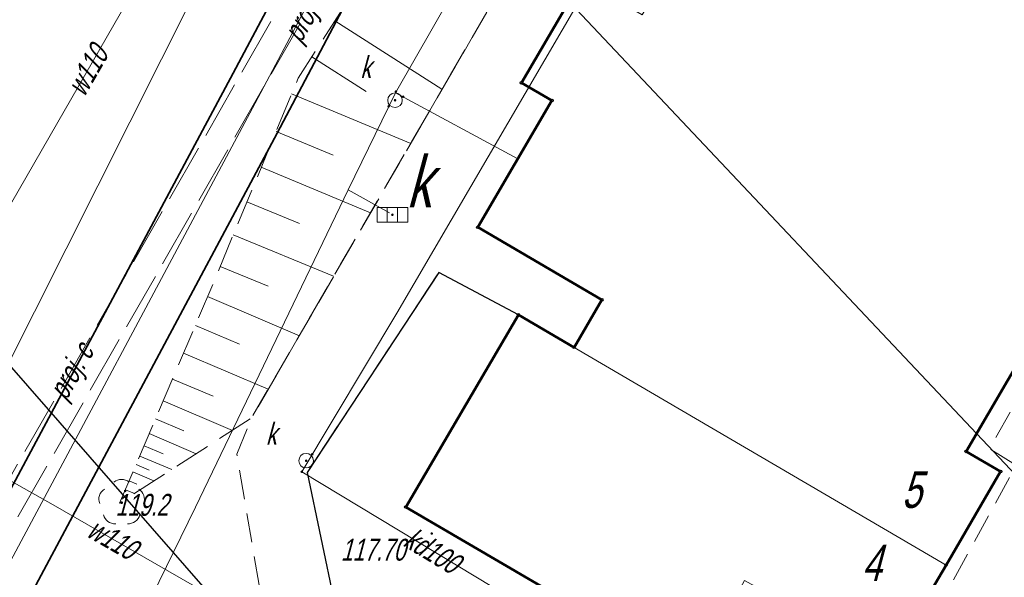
# Model space of a CAD drawing. Extents: x 7463256 to 7464485, y 5957341 to 5958260.
# Tile 137 of 256: x 7463808 to 7463842, y 5957650 to 5957669. Entities that reach past the tile are written whole.
import ezdxf
from ezdxf import colors
from ezdxf.entities.mleader import LeaderData, LeaderLine
from ezdxf.enums import TextEntityAlignment as Align
from ezdxf.math import Vec2, Vec3

# ---------------------------------------------------------------- set-up
doc = ezdxf.new("R2010")
doc.units = 0
doc.header["$MEASUREMENT"] = 0
for name, pattern in [('1.5_0.5', [2, 1.5, -0.5]), ('mz1.0_0.5', [1.5, 1, -0.5]), ('mz1.25_0.5', [1.75, 1.25, -0.5]), ('mz2.0_0.5', [2.5, 2, -0.5])]:
    doc.linetypes.add(name, pattern=pattern)
doc.layers.get('0').update_dxf_attribs({"color": 2, "linetype": 'CONTINUOUS', "lineweight": 5})
for name, color, linetype in [('000 Inne (niezydentyfikowane)', 7, 'CONTINUOUS'), ('312-Budynek (powierzchnia)', 7, 'CONTINUOUS'), ('320-część budynku wyodrębniona ze względu na liczbę kondygnacji naziemnych (powierzchnia)', 7, 'CONTINUOUS'), ('320-część budynku wyodrębniona ze względu na liczbę kondygnacji naziemnych (powierzchnia)-Atr25', 7, 'CONTINUOUS'), ('chodnik (powierzchnia)', 7, 'CONTINUOUS'), ('drzewo liściaste (punkt)', 7, 'CONTINUOUS'), ('jezdnia (powierzchnia)', 7, 'CONTINUOUS'), ('kratka ściekowa (punkt)', 7, 'CONTINUOUS'), ('kratka ściekowa (punkt)-Atr17', 7, 'CONTINUOUS'), ('krawężnik (linia)', 7, 'CONTINUOUS'), ('przewód ciepłowniczy (linia)', 7, 'CONTINUOUS'), ('przewód ciepłowniczy - projektowany lub w budowie (linia) - ob. projektowany', 7, 'CONTINUOUS'), ('przewód ciepłowniczy - projektowany lub w budowie (linia) - ob. projektowany-Atr1', 7, 'CONTINUOUS'), ('przewód kanalizacyjny (linia)', 7, 'CONTINUOUS'), ('przewód kanalizacyjny (linia)-Atr1', 7, 'CONTINUOUS'), ('przewód telekomunikacyjny (linia)', 7, 'CONTINUOUS'), ('przewód wodociągowy (linia)', 7, 'CONTINUOUS'), ('przewód wodociągowy (linia)-Atr1', 7, 'CONTINUOUS'), ('Punkt budynku', 7, 'CONTINUOUS'), ('punkt o określonej wysokości (sieć kanalizacyjna)', 7, 'CONTINUOUS'), ('punkt wysokościowy naturalny', 7, 'CONTINUOUS'), ('punkt wysokościowy naturalny-Atr2', 7, 'CONTINUOUS'), ('punkt wysokościowy sztuczny', 7, 'CONTINUOUS'), ('punkt wysokościowy sztuczny-Atr2', 7, 'CONTINUOUS'), ('rura ochronna - przewód ciepłowniczy (linia)', 7, 'CONTINUOUS'), ('skarpa nieumocniona (powierzchnia)', 7, 'CONTINUOUS'), ('studzienka okrągła - przewód kanalizacyjny (punkt)', 7, 'CONTINUOUS'), ('studzienka okrągła - przewód kanalizacyjny (punkt)-Atr17', 7, 'CONTINUOUS')]:
    doc.layers.add(name, color=color, linetype=linetype)
doc.layers.add('OBMBS-21-18876-opis proj', color=1, linetype='CONTINUOUS', lineweight=18)
doc.styles.get("Standard").update_dxf_attribs({"font": 'txt', "width": 0.75})

# ---------------------------------------------------------------- blocks, each defined once
blk = doc.blocks.new('OP021')
at = {"linetype": 'Continuous', "lineweight": 13}
h = blk.add_hatch(color=0, dxfattribs=at)
edge = h.paths.add_edge_path()
edge.add_arc((0, 0), 0.05, 0, 360)
at = {"color": 0, "linetype": 'Continuous', "lineweight": 13}
for centre, start, end in [((0, 0.4), 49.272, 130.728), ((-0.38, 0.124), 121.308, 202.548), ((0.38, 0.124), 337.452, 58.692), ((-0.235, -0.324), 193.221, 274.871), ((0.235, -0.324), 265.129, 346.779)]:
    blk.add_arc(centre, 0.4, start, end, dxfattribs=at)
blk = doc.blocks.new('PW01')
at = {"linetype": 'Continuous', "lineweight": 13}
h = blk.add_hatch(color=0, dxfattribs=at)
edge = h.paths.add_edge_path()
edge.add_arc((0, 0), 0.045, 0, 360)
blk = doc.blocks.new('US15')
at = {"color": 0, "linetype": 'Continuous', "lineweight": 13}
blk.add_circle((0, 0), 0.25, dxfattribs=at)
blk = doc.blocks.new('US05')
at = {"color": 0, "linetype": 'Continuous', "lineweight": 13}
for p, q in [((-0.525, -0.25), (-0.525, 0.25)), ((-0.525, 0.25), (-0.175, 0.25)), ((-0.175, -0.25), (-0.175, 0.25)), ((-0.175, 0.25), (0.175, 0.25)), ((0.175, -0.25), (0.175, 0.25)), ((0.175, 0.25), (0.525, 0.25)), ((0.525, -0.25), (0.525, 0.25)), ((-0.525, -0.25), (-0.175, -0.25)), ((-0.175, -0.25), (0.175, -0.25)), ((0.175, -0.25), (0.525, -0.25))]:
    blk.add_line(p, q, dxfattribs=at)
blk = doc.blocks.new('PW02')
at = {"linetype": 'Continuous', "lineweight": 13}
h = blk.add_hatch(color=0, dxfattribs=at)
edge = h.paths.add_edge_path()
edge.add_arc((0, 0), 0.045, 0, 360)
blk = doc.blocks.new('PUNKTBUD')
at = {"color": 0}
blk.add_circle((0, 0), 0.045, dxfattribs=at)

msp = doc.modelspace()

# ---------------------------------------------------------------- linework, layer by layer
at = {"layer": '000 Inne (niezydentyfikowane)', "color": 7, "linetype": 'Continuous', "lineweight": 13}
for p, q in [((7463819.3, 5957668.73), (7463822.97, 5957666.38)), ((7463818.51, 5957667.49), (7463820.37, 5957666.3)), ((7463817.81, 5957666.22), (7463821.9, 5957664.52)), ((7463817.28, 5957664.93), (7463819.24, 5957664.12)), ((7463816.77, 5957663.7), (7463820.52, 5957662.14)), ((7463816.28, 5957662.51), (7463818.08, 5957661.77)), ((7463815.81, 5957661.38), (7463819.25, 5957659.96)), ((7463815.36, 5957660.3), (7463817.01, 5957659.62)), ((7463814.93, 5957659.26), (7463818.08, 5957657.92)), ((7463814.51, 5957658.27), (7463816.02, 5957657.63)), ((7463814.1, 5957657.32), (7463817.01, 5957656.08)), ((7463813.73, 5957656.43), (7463815.12, 5957655.84)), ((7463813.41, 5957655.69), (7463815.78, 5957654.67)), ((7463813.14, 5957655.07), (7463814.12, 5957654.65)), ((7463812.93, 5957654.56), (7463814.54, 5957653.87)), ((7463812.75, 5957654.14), (7463813.41, 5957653.86)), ((7463812.6, 5957653.79), (7463813.7, 5957653.33)), ((7463812.37, 5957653.25), (7463813.09, 5957652.94)), ((7463812.48, 5957653.5), (7463812.93, 5957653.31)), ((7463812.24, 5957652.94), (7463812.5, 5957652.83)), ((7463812.11, 5957652.63), (7463812.42, 5957652.5))]:
    msp.add_line(p, q, dxfattribs=at)
at = {"layer": '312-Budynek (powierzchnia)', "color": 7, "linetype": 'Continuous', "lineweight": 50, "flags": 128}
for points in [[(7463825.7, 5957666.6), (7463827.77, 5957670.14)], [(7463826.74, 5957665.99), (7463825.7, 5957666.6)], [(7463824.2, 5957661.64), (7463826.74, 5957665.99)], [(7463828.45, 5957659.15), (7463824.2, 5957661.64)], [(7463844.57, 5957660.14), (7463840.95, 5957653.95)], [(7463827.5, 5957657.52), (7463828.45, 5957659.15)], [(7463821.73, 5957652.04), (7463825.59, 5957658.64)], [(7463825.59, 5957658.64), (7463827.5, 5957657.52)], [(7463840.95, 5957653.95), (7463842.13, 5957653.26)], [(7463842.13, 5957653.26), (7463840.26, 5957650.05)], [(7463831.57, 5957646.28), (7463821.73, 5957652.04)], [(7463840.26, 5957650.05), (7463838.34, 5957646.78)]]:
    msp.add_lwpolyline(points, dxfattribs=at)
at = {"layer": '320-część budynku wyodrębniona ze względu na liczbę kondygnacji naziemnych (powierzchnia)', "color": 7, "linetype": 'Continuous', "lineweight": 18, "flags": 128}
for points in [[(7463842.13, 5957653.26), (7463840.26, 5957650.05), (7463827.5, 5957657.52), (7463828.45, 5957659.15), (7463824.2, 5957661.64), (7463826.74, 5957665.99), (7463825.7, 5957666.6), (7463827.77, 5957670.14), (7463829.84, 5957668.93), (7463833.16, 5957674.62), (7463836.9, 5957672.43), (7463838.66, 5957675.44), (7463837.44, 5957676.16), (7463841.31, 5957682.76), (7463842.08, 5957682.3), (7463855.42, 5957675.19), (7463853.15, 5957671.31), (7463852.36, 5957671.78), (7463848.76, 5957665.62), (7463846.87, 5957666.73), (7463843.41, 5957660.82), (7463844.57, 5957660.14), (7463840.95, 5957653.95)], [(7463825.59, 5957658.64), (7463827.5, 5957657.52), (7463840.26, 5957650.05), (7463838.34, 5957646.78), (7463833.35, 5957649.52), (7463831.57, 5957646.28), (7463821.73, 5957652.04)]]:
    msp.add_lwpolyline(points, close=True, dxfattribs=at)
at = {"layer": 'chodnik (powierzchnia)', "color": 7, "linetype": 'mz1.0_0.5', "lineweight": 18, "flags": 128}
for points in [[(7463863.3, 5957686.92), (7463864.98, 5957686.04), (7463862.27, 5957680.87), (7463861.58, 5957681.21), (7463863.83, 5957685.66), (7463863.31, 5957685.91), (7463858.12, 5957676.39), (7463856.97, 5957676.99), (7463853.48, 5957670.68), (7463852.54, 5957671.22), (7463849.09, 5957664.94), (7463847.04, 5957666.11), (7463844.05, 5957660.86), (7463845.2, 5957660.17), (7463841.75, 5957654.04), (7463842.67, 5957653.47), (7463839.08, 5957646.92), (7463843.68, 5957644.62), (7463843.39, 5957644), (7463839.9, 5957645.92), (7463838.34, 5957646.78), (7463840.26, 5957650.05), (7463842.13, 5957653.26), (7463840.95, 5957653.95), (7463844.57, 5957660.14), (7463843.41, 5957660.82), (7463846.74, 5957666.51), (7463846.92, 5957666.7), (7463848.76, 5957665.62), (7463852.36, 5957671.78), (7463853.15, 5957671.31), (7463855.42, 5957675.19), (7463856.9, 5957677.72), (7463857.66, 5957677.27), (7463857.87, 5957677.65)], [(7463829.79, 5957669.7), (7463831.55, 5957672.73), (7463831.9, 5957672.49), (7463829.84, 5957668.93), (7463827.77, 5957670.14), (7463825.7, 5957666.6), (7463826.74, 5957665.99), (7463824.2, 5957661.64), (7463828.45, 5957659.15), (7463827.5, 5957657.52), (7463825.59, 5957658.64), (7463822.86, 5957660.09), (7463818.35, 5957653.23), (7463819.75, 5957646.5), (7463817.29, 5957645.92), (7463815.93, 5957653.85), (7463816.44, 5957655.1), (7463826.03, 5957671.65)]]:
    msp.add_lwpolyline(points, close=True, dxfattribs=at)
at = {"layer": 'jezdnia (powierzchnia)', "color": 7, "linetype": '1.5_0.5', "lineweight": 18, "flags": 128}
msp.add_lwpolyline([(7463836.936, 5957631.731), (7463835.89, 5957631.63), (7463833.59, 5957631.73), (7463831.75, 5957632.1), (7463829.95, 5957632.74), (7463827.05, 5957634.37), (7463815, 5957641.29), (7463814.55, 5957641.41), (7463814.1, 5957641.51), (7463813.64, 5957641.57), (7463813.18, 5957641.61), (7463812.72, 5957641.61), (7463812.25, 5957641.58), (7463811.79, 5957641.52), (7463811.34, 5957641.43), (7463810.89, 5957641.31), (7463810.45, 5957641.16), (7463810.02, 5957640.98), (7463809.61, 5957640.77), (7463809.21, 5957640.54), (7463808.82, 5957640.29), (7463808.46, 5957640), (7463808.13, 5957639.67), (7463807.84, 5957639.31), (7463807.58, 5957638.92), (7463807.38, 5957638.5), (7463807.21, 5957638.07), (7463807.1, 5957637.62), (7463804.3, 5957617.99), (7463804.27, 5957617.52), (7463804.28, 5957617.05), (7463804.34, 5957616.59), (7463804.45, 5957616.13), (7463804.59, 5957615.69), (7463804.78, 5957615.26), (7463805.01, 5957614.85), (7463805.27, 5957614.47), (7463805.58, 5957614.11), (7463805.91, 5957613.78), (7463806.32, 5957613.36), (7463806.26, 5957613.25), (7463809.51, 5957611.39), (7463808.65, 5957609.89), (7463802.28, 5957613.54), (7463799.91, 5957609.4), (7463798.88, 5957609.97), (7463798.54, 5957609.38), (7463797.14, 5957610.14), (7463799.76, 5957614.73), (7463798.58, 5957615.74), (7463799.47, 5957617.4), (7463800.49, 5957619.79), (7463802.2, 5957632.08), (7463803.18, 5957641.23), (7463803.15, 5957641.72), (7463803.11, 5957642.21), (7463803.05, 5957642.7), (7463802.99, 5957643.19), (7463802.91, 5957643.67), (7463802.82, 5957644.16), (7463802.72, 5957644.64), (7463802.6, 5957645.12), (7463802.48, 5957645.59), (7463802.34, 5957646.07), (7463802.19, 5957646.54), (7463802.03, 5957647), (7463801.86, 5957647.46), (7463801.68, 5957647.92), (7463801.48, 5957648.37), (7463801.28, 5957648.82), (7463797.79, 5957650.86), (7463795.88, 5957651.94), (7463794.29, 5957652.43), (7463795.13, 5957656.54), (7463797.76, 5957655.08), (7463799.66, 5957653.96), (7463812.93, 5957646.51), (7463815.35, 5957645.69), (7463817.29, 5957645.92), (7463819.75, 5957646.5), (7463818.35, 5957653.23), (7463822.86, 5957660.09), (7463825.59, 5957658.64), (7463821.73, 5957652.04), (7463831.57, 5957646.28), (7463830.29, 5957643.95), (7463828.44, 5957640.74), (7463829.21, 5957637.35), (7463831.57, 5957635.8), (7463832.35, 5957635.43), (7463833.47, 5957634.9), (7463835.21, 5957634.51), (7463838.7, 5957635), (7463839.183, 5957635.257)], dxfattribs=at)
at = {"layer": 'krawężnik (linia)', "color": 7, "linetype": 'Continuous', "lineweight": 25, "flags": 128}
msp.add_lwpolyline([(7463825.59, 5957658.64), (7463822.86, 5957660.09), (7463818.35, 5957653.23), (7463819.75, 5957646.5), (7463817.29, 5957645.92)], dxfattribs=at)
at = {"layer": 'przewód ciepłowniczy (linia)', "color": 212, "linetype": 'Continuous', "lineweight": 18, "flags": 128}
msp.add_lwpolyline([(7463714.95, 5957467.7), (7463716.83, 5957468.66), (7463718.66, 5957469.79), (7463721.77, 5957476.06), (7463726.22, 5957485.1), (7463739.86, 5957513.05), (7463728.15, 5957518.6), (7463733.71, 5957529.74), (7463743, 5957525.52), (7463760.03, 5957559.51), (7463769.42, 5957578.09), (7463774.63, 5957588.22), (7463781.13, 5957600.61), (7463786.87, 5957611.54), (7463793.25, 5957623.72), (7463784.44, 5957628.6), (7463789.66, 5957638.21), (7463799.63, 5957634.09), (7463807.09, 5957648.19), (7463816.56, 5957665.9), (7463826.55, 5957684.75)], dxfattribs=at)
at = {"layer": 'przewód ciepłowniczy - projektowany lub w budowie (linia) - ob. projektowany', "color": 212, "linetype": 'mz2.0_0.5', "lineweight": 18, "flags": 128}
for points in [[(7463668.14, 5957490.77), (7463695.62, 5957456.95), (7463717.02, 5957471.18), (7463738.99, 5957512.97), (7463727.62, 5957518.36), (7463733.54, 5957530.34), (7463741.06, 5957526.71), (7463791.26, 5957624.54), (7463783.84, 5957628.41), (7463789.4, 5957639.16), (7463797.8, 5957634.94), (7463827.45, 5957686.81)], [(7463667.43, 5957490.23), (7463695.43, 5957455.75), (7463717.71, 5957470.56), (7463740.22, 5957513.38), (7463728.83, 5957518.78), (7463733.95, 5957529.14), (7463741.46, 5957525.52), (7463792.47, 5957624.93), (7463785.05, 5957628.8), (7463789.79, 5957637.95), (7463798.16, 5957633.75), (7463828.18, 5957686.27)]]:
    msp.add_lwpolyline(points, dxfattribs=at)
at = {"layer": 'przewód kanalizacyjny (linia)', "color": 34, "linetype": 'Continuous', "lineweight": 18, "flags": 128}
for points in [[(7463828.97, 5957679.53), (7463821.37, 5957666.26), (7463819.75, 5957662.93), (7463814.51, 5957652.03), (7463811.52, 5957645.9)], [(7463818.16, 5957653.25), (7463821.42, 5957658.69), (7463830.9, 5957674.94)], [(7463821.37, 5957666.26), (7463825.57, 5957663.99)], [(7463819.75, 5957662.93), (7463821.17, 5957662.14)], [(7463830.04, 5957646.07), (7463818.16, 5957653.25)]]:
    msp.add_lwpolyline(points, dxfattribs=at)
at = {"layer": 'przewód telekomunikacyjny (linia)', "color": 30, "linetype": 'Continuous', "lineweight": 18, "flags": 128}
msp.add_lwpolyline([(7463693.4, 5957487.69), (7463699.74, 5957497.66), (7463706.06, 5957507.94), (7463714.47, 5957521.36), (7463717.84, 5957526.97), (7463722.74, 5957535.93), (7463735.62, 5957555.64), (7463743.98, 5957569.19), (7463746.02, 5957573.08), (7463749.08, 5957577.99), (7463749.74, 5957579.07), (7463750.83, 5957580.84), (7463759.47, 5957595.19), (7463770.86, 5957613.92), (7463778.08, 5957625.84), (7463785.31, 5957637.76), (7463795.86, 5957632.23), (7463800.64, 5957641.85), (7463807.91, 5957656.58), (7463815.52, 5957671.75)], dxfattribs=at)
at = {"layer": 'przewód wodociągowy (linia)', "color": 5, "linetype": 'Continuous', "lineweight": 18, "flags": 128}
msp.add_lwpolyline([(7463829.35, 5957699.57), (7463816.34, 5957676.65), (7463810.01, 5957665.63), (7463804.04, 5957655.26), (7463809.63, 5957652.12), (7463819.55, 5957646.41), (7463826.19, 5957642.58)], dxfattribs=at)
at = {"layer": 'rura ochronna - przewód ciepłowniczy (linia)', "color": 212, "linetype": 'Continuous', "lineweight": 35, "flags": 128}
for points in [[(7463806.22, 5957649.03), (7463815.81, 5957666.93), (7463825.58, 5957685.32)], [(7463827.51, 5957684.17), (7463817.32, 5957664.87), (7463807.96, 5957647.35)]]:
    msp.add_lwpolyline(points, dxfattribs=at)
at = {"layer": 'skarpa nieumocniona (powierzchnia)', "color": 7, "linetype": 'mz1.25_0.5', "lineweight": 18, "flags": 128}
msp.add_lwpolyline([(7463836.8, 5957690.84), (7463833.7, 5957686.32), (7463832.35, 5957684.44), (7463831.25, 5957682.91), (7463828.11, 5957678.59), (7463825.56, 5957675.05), (7463826.03, 5957671.65), (7463816.44, 5957655.1), (7463811.91, 5957652.17), (7463815.12, 5957659.71), (7463818.04, 5957666.76), (7463820.4, 5957670.45), (7463823.3, 5957675.63), (7463826.5, 5957680.12), (7463832, 5957688.01), (7463832.35, 5957688.38), (7463842.24, 5957698.94)], close=True, dxfattribs=at)

# ---------------------------------------------------------------- block references
at = {"layer": 'drzewo liściaste (punkt)', "color": 94, "linetype": 'Continuous', "lineweight": 13}
msp.add_blockref('OP021', (7463811.98, 5957652.19), dxfattribs=at)
at = {"layer": 'kratka ściekowa (punkt)', "color": 7, "linetype": 'Continuous', "lineweight": 18}
msp.add_blockref('US05', (7463821.27, 5957662.07), dxfattribs=at)
at = {"layer": 'Punkt budynku', "color": 5, "linetype": 'Continuous', "lineweight": 18}
for p in [(7463825.7, 5957666.6), (7463826.74, 5957665.99), (7463824.2, 5957661.64), (7463828.45, 5957659.15), (7463825.59, 5957658.64), (7463827.5, 5957657.52), (7463840.95, 5957653.95), (7463842.13, 5957653.26), (7463821.73, 5957652.04), (7463840.26, 5957650.05)]:
    msp.add_blockref('PUNKTBUD', p, dxfattribs=at)
at = {"layer": 'punkt o określonej wysokości (sieć kanalizacyjna)', "color": 34, "linetype": 'Continuous', "lineweight": 13}
for p in [(7463821.39, 5957666.3), (7463821.64, 5957666.12), (7463821.14, 5957665.79), (7463821.36, 5957666), (7463821.27, 5957662.07), (7463818.31, 5957653.63), (7463818.52, 5957653.85), (7463818.16, 5957653.25)]:
    msp.add_blockref('PW01', p, dxfattribs=at)
at = {"layer": 'punkt wysokościowy naturalny', "color": 7, "linetype": 'Continuous', "lineweight": 13}
msp.add_blockref('PW01', (7463812.1, 5957652.59), dxfattribs=at)
at = {"layer": 'punkt wysokościowy sztuczny', "color": 7, "linetype": 'Continuous', "lineweight": 13}
msp.add_blockref('PW02', (7463822.62, 5957651.13), dxfattribs=at)
at = {"layer": 'studzienka okrągła - przewód kanalizacyjny (punkt)', "color": 34, "linetype": 'Continuous', "lineweight": 18}
for p in [(7463821.36, 5957666), (7463818.31, 5957653.63)]:
    msp.add_blockref('US15', p, dxfattribs=at)

# ---------------------------------------------------------------- texts
at = {"layer": '320-część budynku wyodrębniona ze względu na liczbę kondygnacji naziemnych (powierzchnia)-Atr25', "color": 7, "oblique": 15, "width": 0.72}
for s, p in [('5', (7463838.74, 5957652.01)), ('4', (7463837.37, 5957649.5))]:
    msp.add_text(s, height=1.25, dxfattribs=at).set_placement(p)
at = {"layer": 'kratka ściekowa (punkt)-Atr17', "color": 7, "oblique": 15, "width": 0.722}
msp.add_text('k', height=1.75, dxfattribs=at).set_placement((7463821.75, 5957662.33))
at = {"layer": 'przewód ciepłowniczy - projektowany lub w budowie (linia) - ob. projektowany-Atr1', "color": 212, "oblique": 15, "width": 0.72}
for rotation, p in [(60.248, (7463817.8, 5957668.11)), (60.247, (7463809.75, 5957655.84))]:
    msp.add_text('proj. c', height=0.75, rotation=rotation, dxfattribs=at).set_placement(p, align=Align.MIDDLE_LEFT)
at = {"layer": 'przewód kanalizacyjny (linia)-Atr1', "color": 34, "oblique": 15, "width": 0.72}
msp.add_text('kd100', height=0.75, rotation=328.85, dxfattribs=at).set_placement((7463821.6, 5957650.73))
at = {"layer": 'przewód wodociągowy (linia)-Atr1', "color": 5, "oblique": 15, "width": 0.72}
msp.add_text('w110', height=0.75, rotation=60.12, dxfattribs=at).set_placement((7463810.7, 5957666.08))
msp.add_text('w110', height=0.75, rotation=-29.925, dxfattribs=at).set_placement((7463810.92, 5957651.38), align=Align.MIDDLE_LEFT)
at = {"layer": 'punkt wysokościowy naturalny-Atr2', "color": 7, "oblique": 15, "width": 0.72}
msp.add_text('119.2', height=0.75, dxfattribs=at).set_placement((7463811.77, 5957651.74))
at = {"layer": 'punkt wysokościowy sztuczny-Atr2', "color": 7, "oblique": 15, "width": 0.72}
msp.add_text('117.70', height=0.75, dxfattribs=at).set_placement((7463819.5, 5957650.2))
at = {"layer": 'studzienka okrągła - przewód kanalizacyjny (punkt)-Atr17', "color": 34, "oblique": 15, "width": 0.72}
for p in [(7463820.17, 5957666.76), (7463816.93, 5957654.18)]:
    msp.add_text('k', height=0.75, dxfattribs=at).set_placement(p)

# ---------------------------------------------------------------- next in the draw order: leaders
at = {"layer": 'OBMBS-21-18876-opis proj', "lineweight": 20}
ml = msp.add_multileader_mtext('Standard', dxfattribs=at)
ml.set_content('\\pxqc;{\\W0.9;\\fArial|b0|i0|c238|p34;proj. rura osłonowa \\PDVK160\\PL=3m}', color=256)
ml.set_leader_properties()
ml.build(insert=Vec2(0, 0))
ml.multileader.update_dxf_attribs({"has_text_frame": 1, "text_right_attachment_type": 0, "dogleg_length": 0.36, "arrow_head_size": 1.3})
ctx = ml.context
ctx.base_point, ctx.char_height, ctx.arrow_head_size, ctx.landing_gap_size, ctx.plane_origin, ctx.plane_x_axis, ctx.plane_y_axis = Vec3(7463872.372, 5957674.469, -10.8), 1.3, 1.3, 0.09, Vec3(7463786.006, 5957817.346, -10.8), Vec3(0.765565, 0.643359), Vec3(-0.643359, 0.765565)
ctx.right_attachment = 0
notes = []
notes.append((ctx, [(0, (1, 1, 0), (7463872.096, 5957674.237, -10.8), (0.765565, 0.643359), 0.36, [(0, [(7463827.237, 5957695.21, -10.8)], 0, [])])]))
ctx.mtext.insert, ctx.mtext.text_direction, ctx.mtext.rotation, ctx.mtext.width, ctx.mtext.defined_height, ctx.mtext.flow_direction = Vec3(7463872.015, 5957675.033, -10.8), Vec3(0.765565, 0.643359), 0.698877, 14.01367, 27.692, 5
ctx.mtext.has_bg_fill, ctx.mtext.bg_color, ctx.mtext.bg_scale_factor, ctx.mtext.bg_transparency, ctx.mtext.use_window_bg_color = 1, -1023410167, 1.5, 0, 1
ml = msp.add_multileader_mtext('Standard', dxfattribs=at)
ml.set_content('\\pxqc;{\\W0.9;\\fArial|b0|i0|c238|p34;proj. kablowa sieć elektroenergetyczna\\P SN 15kV\\P3x NA2XS(FL)2Y 1x150/25mm2\\PL=1572/1650 m}', color=256)
ml.set_leader_properties()
ml.build(insert=Vec2(0, 0))
ml.multileader.update_dxf_attribs({"has_text_frame": 1, "text_right_attachment_type": 0, "dogleg_length": 0.36, "arrow_head_size": 1.3})
ctx = ml.context
ctx.base_point, ctx.char_height, ctx.arrow_head_size, ctx.landing_gap_size, ctx.plane_origin, ctx.plane_x_axis, ctx.plane_y_axis = Vec3(7463837.656, 5957623.711), 1.3, 1.3, 0.09, Vec3(7463763.105, 5957780.549), Vec3(0.765565, 0.643359), Vec3(-0.643359, 0.765565)
ctx.right_attachment = 0
notes.append((ctx, [(0, (1, 1, 0), (7463837.38, 5957623.479), (0.765565, 0.643359), 0.36, [(0, [(7463802.904, 5957662.872)], 0, [])])]))
ctx.mtext.insert, ctx.mtext.text_direction, ctx.mtext.rotation, ctx.mtext.width, ctx.mtext.defined_height, ctx.mtext.alignment, ctx.mtext.flow_direction = Vec3(7463842.882, 5957628.971), Vec3(0.765565, 0.643359), 0.698877, 17.55141, 27.692, 2, 5
ctx.mtext.has_bg_fill, ctx.mtext.bg_color, ctx.mtext.bg_scale_factor, ctx.mtext.bg_transparency, ctx.mtext.use_window_bg_color = 1, -1023410167, 1.5, 0, 1
for ctx, leaders in notes:
    for number, flags, end, landing, length, lines in leaders:
        leader = LeaderData()
        leader.index, (leader.has_last_leader_line, leader.has_dogleg_vector, leader.attachment_direction) = number, flags
        leader.last_leader_point, leader.dogleg_vector, leader.dogleg_length = Vec3(end), Vec3(landing), length
        for number, points, colour, breaks in lines:
            line = LeaderLine()
            line.index, line.vertices, line.color, line.breaks = number, Vec3.list(points), colors.encode_raw_color(colour), breaks
            leader.lines.append(line)
        ctx.leaders.append(leader)

# ---------------------------------------------------------------- next in the draw order: leaders
ml = msp.add_multileader_mtext('Standard', dxfattribs=at)
ml.set_content('\\pxqc;{\\W0.9;\\fArial|b0|i0|c238|p34;proj. rura osłonowa\\P DVK160\\PL=2m}', color=256)
ml.set_leader_properties()
ml.build(insert=Vec2(0, 0))
ml.multileader.update_dxf_attribs({"has_text_frame": 1, "text_right_attachment_type": 0, "dogleg_length": 0.36, "arrow_head_size": 1.3})
ctx = ml.context
ctx.base_point, ctx.char_height, ctx.arrow_head_size, ctx.landing_gap_size, ctx.plane_origin, ctx.plane_x_axis, ctx.plane_y_axis = Vec3(7463861.589, 5957658.759, -10.8), 1.3, 1.3, 0.09, Vec3(7463781.907, 5957805.542, -10.8), Vec3(0.765565, 0.643359), Vec3(-0.643359, 0.765565)
ctx.right_attachment = 0
notes = []
notes.append((ctx, [(0, (1, 1, 0), (7463861.313, 5957658.527, -10.8), (0.765565, 0.643359), 0.36, [(0, [(7463820.216, 5957687.862, -10.8)], 0, [])])]))
ctx.mtext.insert, ctx.mtext.text_direction, ctx.mtext.rotation, ctx.mtext.width, ctx.mtext.defined_height, ctx.mtext.flow_direction = Vec3(7463861.156, 5957659.414, -10.8), Vec3(0.765565, 0.643359), 0.698877, 14.38982, 27.692, 5
ctx.mtext.has_bg_fill, ctx.mtext.bg_color, ctx.mtext.bg_scale_factor, ctx.mtext.bg_transparency, ctx.mtext.use_window_bg_color = 1, -1023410167, 1.5, 0, 1
for ctx, leaders in notes:
    for number, flags, end, landing, length, lines in leaders:
        leader = LeaderData()
        leader.index, (leader.has_last_leader_line, leader.has_dogleg_vector, leader.attachment_direction) = number, flags
        leader.last_leader_point, leader.dogleg_vector, leader.dogleg_length = Vec3(end), Vec3(landing), length
        for number, points, colour, breaks in lines:
            line = LeaderLine()
            line.index, line.vertices, line.color, line.breaks = number, Vec3.list(points), colors.encode_raw_color(colour), breaks
            leader.lines.append(line)
        ctx.leaders.append(leader)

# ---------------------------------------------------------------- next in the draw order: leaders
ml = msp.add_multileader_mtext('Standard', dxfattribs=at)
ml.set_content('\\pxqc;{\\W0.9;\\fArial|b0|i0|c238|p34;proj. rura osłonowa \\PDVK160\\PL=2m}', color=256)
ml.set_leader_properties()
ml.build(insert=Vec2(0, 0))
ml.multileader.update_dxf_attribs({"has_text_frame": 1, "text_right_attachment_type": 0, "dogleg_length": 0.36, "arrow_head_size": 1.3})
ctx = ml.context
ctx.base_point, ctx.char_height, ctx.arrow_head_size, ctx.landing_gap_size, ctx.plane_origin, ctx.plane_x_axis, ctx.plane_y_axis = Vec3(7463851.554, 5957644.21, -10.8), 1.3, 1.3, 0.09, Vec3(7463773.218, 5957787.835, -10.8), Vec3(0.765565, 0.643359), Vec3(-0.643359, 0.765565)
ctx.right_attachment = 0
notes = []
notes.append((ctx, [(0, (1, 1, 0), (7463851.278, 5957643.978, -10.8), (0.765565, 0.643359), 0.36, [(0, [(7463815.389, 5957682.054, -10.8)], 0, [])])]))
ctx.mtext.insert, ctx.mtext.text_direction, ctx.mtext.rotation, ctx.mtext.width, ctx.mtext.defined_height, ctx.mtext.alignment, ctx.mtext.flow_direction = Vec3(7463856.374, 5957649.28, -10.8), Vec3(0.765565, 0.643359), 0.698877, 14.71536, 27.692, 2, 5
ctx.mtext.has_bg_fill, ctx.mtext.bg_color, ctx.mtext.bg_scale_factor, ctx.mtext.bg_transparency, ctx.mtext.use_window_bg_color = 1, -1023410167, 1.5, 0, 1
for ctx, leaders in notes:
    for number, flags, end, landing, length, lines in leaders:
        leader = LeaderData()
        leader.index, (leader.has_last_leader_line, leader.has_dogleg_vector, leader.attachment_direction) = number, flags
        leader.last_leader_point, leader.dogleg_vector, leader.dogleg_length = Vec3(end), Vec3(landing), length
        for number, points, colour, breaks in lines:
            line = LeaderLine()
            line.index, line.vertices, line.color, line.breaks = number, Vec3.list(points), colors.encode_raw_color(colour), breaks
            leader.lines.append(line)
        ctx.leaders.append(leader)

# ---------------------------------------------------------------- next in the draw order: leaders
ml = msp.add_multileader_mtext('Standard', dxfattribs=at)
ml.set_content('\\pxqc;{\\W0.9;\\fArial|b0|i0|c238|p34;proj. przecisk mechaniczny SRS160\\PL=12m}', color=256)
ml.set_leader_properties()
ml.build(insert=Vec2(0, 0))
ml.multileader.update_dxf_attribs({"has_text_frame": 1, "text_right_attachment_type": 0, "dogleg_length": 0.36, "arrow_head_size": 1.3})
ctx = ml.context
ctx.base_point, ctx.char_height, ctx.arrow_head_size, ctx.landing_gap_size, ctx.plane_origin, ctx.plane_x_axis, ctx.plane_y_axis = Vec3(7463830.807, 5957607.579, -10.8), 1.3, 1.3, 0.09, Vec3(7463773.888, 5957745.941, -10.8), Vec3(0.765565, 0.643359), Vec3(-0.643359, 0.765565)
ctx.right_attachment, ctx.text_align_type = 0, 2
notes = []
notes.append((ctx, [(0, (1, 1, 0), (7463838.002, 5957614.644, -10.8), (-0.765565, -0.643359), 0.36, [(0, [(7463799.246, 5957656.316, -10.8)], 0, [])])]))
ctx.mtext.insert, ctx.mtext.text_direction, ctx.mtext.rotation, ctx.mtext.width, ctx.mtext.defined_height, ctx.mtext.alignment, ctx.mtext.flow_direction = Vec3(7463834.016, 5957611.294, -10.8), Vec3(0.765565, 0.643359), 0.698877, 11.88735, 27.692, 2, 5
ctx.mtext.has_bg_fill, ctx.mtext.bg_color, ctx.mtext.bg_scale_factor, ctx.mtext.bg_transparency, ctx.mtext.use_window_bg_color = 1, -1023410167, 1.5, 0, 1
for ctx, leaders in notes:
    for number, flags, end, landing, length, lines in leaders:
        leader = LeaderData()
        leader.index, (leader.has_last_leader_line, leader.has_dogleg_vector, leader.attachment_direction) = number, flags
        leader.last_leader_point, leader.dogleg_vector, leader.dogleg_length = Vec3(end), Vec3(landing), length
        for number, points, colour, breaks in lines:
            line = LeaderLine()
            line.index, line.vertices, line.color, line.breaks = number, Vec3.list(points), colors.encode_raw_color(colour), breaks
            leader.lines.append(line)
        ctx.leaders.append(leader)

doc.saveas('drawing.dxf')
